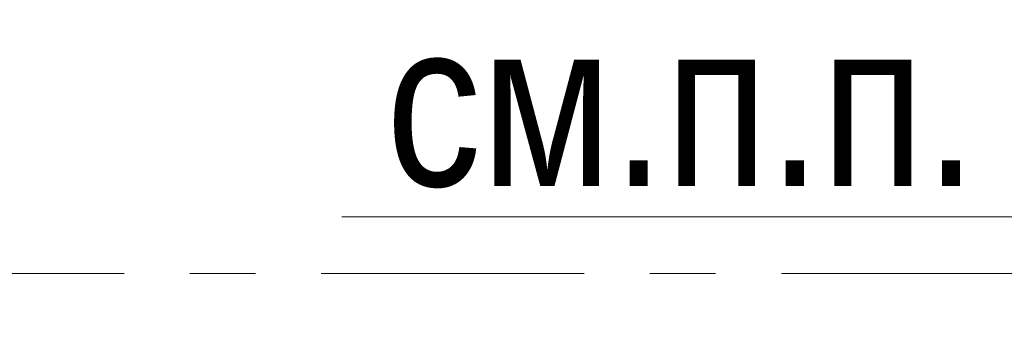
# Model space of a CAD drawing. Header units: metres. Extents: x -38 to 85, y -15 to 19.
# Tile 17 of 93: x 17.211 to 18.709, y 7.317 to 7.786. Entities that reach past the tile are written whole.
import ezdxf

# ---------------------------------------------------------------- set-up
doc = ezdxf.new("R2010")
doc.units = ezdxf.units.M
doc.linetypes.add('______11', pattern=[0.5, 0.4, -0.05, 0, -0.05])
doc.linetypes.add('______5', pattern=[1.1, 0.8, -0.1, 0.1, -0.1])
for name, color, linetype, lineweight in [('XR$2$Осевая линия (1)', 7, '______5', 13), ('XR$3$Общий слой (1)', 7, 'Continuous', 13), ('XR$3$Фундамент (1)_1', 7, 'Continuous', 35)]:
    doc.layers.add(name, color=color, linetype=linetype, lineweight=lineweight)
doc.styles.add('ARIAL', font='arial.ttf')

msp = doc.modelspace()

# ---------------------------------------------------------------- linework, layer by layer
at = {"layer": 'XR$2$Осевая линия (1)', "color": 253, "linetype": '______11', "lineweight": 13, "true_color": 0xa0a0a0, "transparency": 33554687}
msp.add_line((-2.63, 7.4), (62.6, 7.4), dxfattribs=at)
at = {"layer": 'XR$3$Общий слой (1)', "color": 7, "linetype": 'Continuous', "lineweight": 13, "transparency": 33554687}
msp.add_lwpolyline([(19.0199, 7.317), (18.8413, 7.4863), (17.7013, 7.4863)], dxfattribs=at)

# ---------------------------------------------------------------- texts
at = {"layer": 'XR$3$Фундамент (1)_1', "color": 7, "linetype": 'Continuous', "lineweight": 13, "transparency": 33554687, "insert": (17.7685, 7.6563), "char_height": 0.25, "width": 1.482417, "attachment_point": 4, "style": 'ARIAL'}
msp.add_mtext('\\W0.83;см.п.п. 9', dxfattribs=at)

doc.saveas('drawing.dxf')
